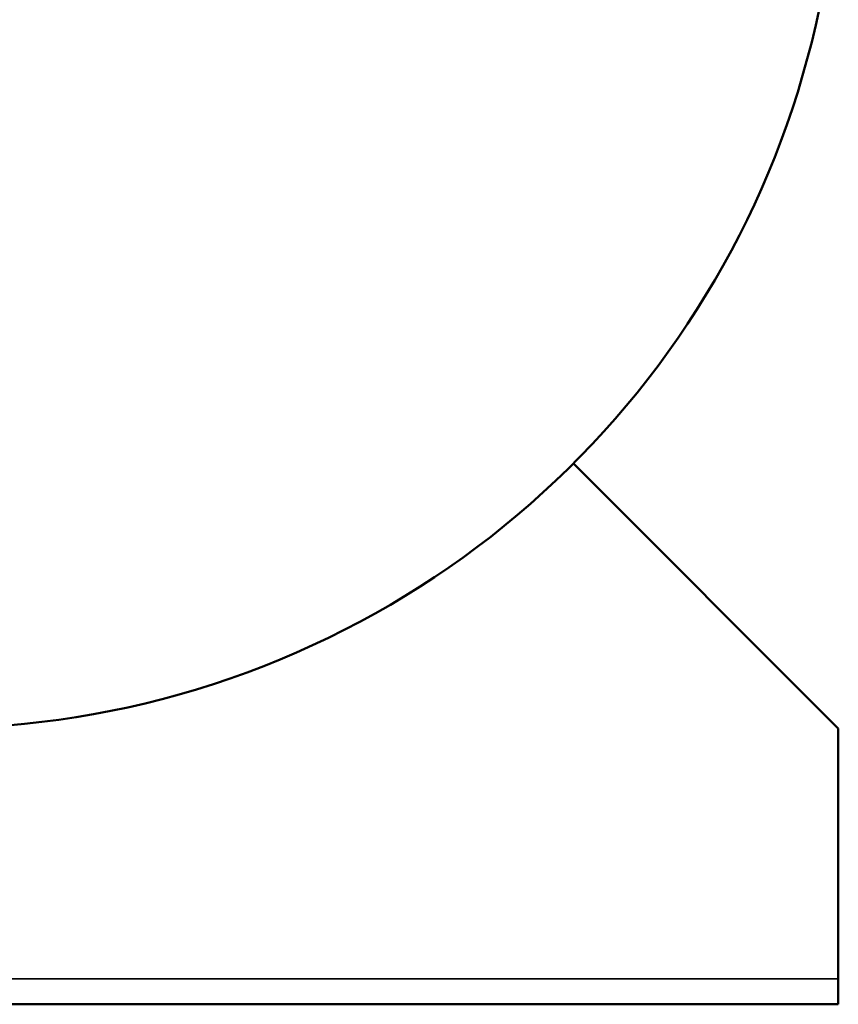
# Model space of a CAD drawing. Header units: inches. Extents: x 1 to 237, y 4 to 150.
# Tile 112 of 237: x 136 to 147, y 76 to 89. Entities that reach past the tile are written whole.
import ezdxf

# ---------------------------------------------------------------- set-up
doc = ezdxf.new("R2010")
doc.units = ezdxf.units.IN
doc.header["$LTSCALE"] = 7
doc.header["$MEASUREMENT"] = 0
doc.layers.add('Visible (ANSI)', color=7, linetype='Continuous', lineweight=50)
doc.layers.add('Visible Narrow (ANSI)', color=7, linetype='Continuous', lineweight=35)

msp = doc.modelspace()

# ---------------------------------------------------------------- linework, layer by layer
at = {"layer": 'Visible (ANSI)'}
for p, q in [((146.762, 79.996), (143.247, 83.511)), ((146.762, 79.996), (146.762, 76.676)), ((146.762, 76.336), (146.762, 76.676)), ((122.762, 76.336), (146.762, 76.336))]:
    msp.add_line(p, q, dxfattribs=at)
msp.add_arc((134.762, 91.997), 12, 148.5393, 359.435, dxfattribs=at)
at = {"layer": 'Visible Narrow (ANSI)'}
msp.add_line((122.762, 76.676), (146.762, 76.676), dxfattribs=at)

doc.saveas('drawing.dxf')
